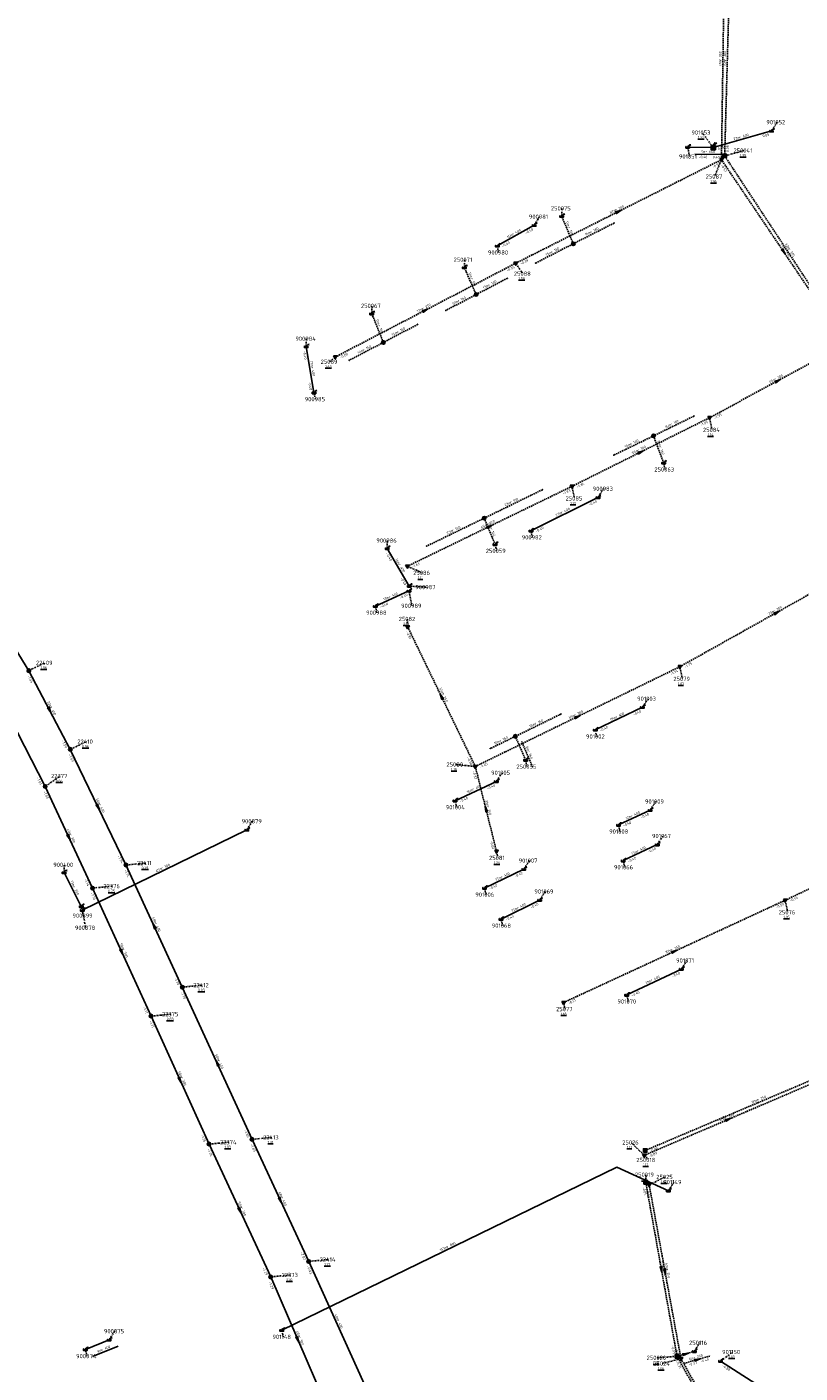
# Model space of a CAD drawing. Extents: x 188323 to 208361, y 565368 to 574910.
# Tile 195 of 256: x 202207 to 202481, y 570676 to 571155. Entities that reach past the tile are written whole.
import ezdxf

# ---------------------------------------------------------------- set-up
doc = ezdxf.new("R2010")
doc.units = 0
doc.linetypes.add('DASHDOT', pattern=[1, 0.5, -0.25, 0, -0.25])
doc.linetypes.add('DASHED', pattern=[0.75, 0.5, -0.25])
doc.layers.get('0').update_dxf_attribs({"linetype": 'CONTINUOUS'})
for name, color, linetype in [('RIO-AFM', 7, 'CONTINUOUS'), ('RIO-BOK', 7, 'CONTINUOUS'), ('RIO-DET', 7, 'CONTINUOUS'), ('RIO-KNP', 7, 'CONTINUOUS'), ('RIO-KNR', 7, 'CONTINUOUS'), ('RIO-LAG', 7, 'CONTINUOUS'), ('RIO-LAG_0B', 7, 'CONTINUOUS'), ('RIO-LAG_1B', 7, 'DASHED'), ('RIO-LAG_2B', 7, 'DASHED'), ('RIO-LEN', 7, 'CONTINUOUS'), ('RIO-MVD', 1, 'CONTINUOUS'), ('RIO-VRB', 6, 'DASHDOT'), ('RIO-VRH', 7, 'CONTINUOUS')]:
    doc.layers.add(name, color=color, linetype=linetype)
doc.styles.add('RIO-TXT', font='isocp.shx')

# ---------------------------------------------------------------- blocks, each defined once
blk = doc.blocks.new('L_VHR')
blk.add_lwpolyline([(-0.5, 0), (0.5, 0), (-0.5, 0.15), (-0.5, -0.15), (0.5, 0)])
blk = doc.blocks.new('K_IPG')
blk.add_circle((0, 0), 0.5)
for points in [[(0, 0), (-0.5, 0), (-0.433013, 0.25)], [(0, 0), (-0.433013, -0.25), (-0.5, 0)], [(0, 0), (-0.433013, 0.25), (-0.25, 0.433013)], [(0, 0), (-0.25, -0.433013), (-0.433013, -0.25)], [(0, 0), (-0.25, 0.433013), (0, 0.5)], [(0, 0), (0, -0.5), (-0.25, -0.433013)], [(0, 0), (0, 0.5), (0.25, 0.433013)], [(0, 0), (0.25, 0.433013), (0.433013, 0.25)], [(0, 0), (0.433013, 0.25), (0.5, 0)], [(0, 0), (0.5, 0), (0.433013, -0.25)], [(0, 0), (0.433013, -0.25), (0.25, -0.433013)], [(0, 0), (0.25, -0.433013), (0, -0.5)]]:
    blk.add_solid(points)
at = {"style": 'RIO-TXT', "flags": 1}
blk.add_attdef('KNOOPNAAM', (2, 2), '', height=1, dxfattribs=at)
blk = doc.blocks.new('K_IPR')
blk.add_lwpolyline([(-0.5, -0.5), (0.5, -0.5), (0.5, 0.5), (-0.5, 0.5)], close=True)
blk.add_solid([(-0.5, 0.5), (0.5, 0.5), (-0.5, -0.5), (0.5, -0.5)])
at = {"style": 'RIO-TXT', "flags": 1}
blk.add_attdef('KNOOPNAAM', (2, 2), '', height=1, dxfattribs=at)
blk = doc.blocks.new('K_FIC')
blk.add_circle((0, 0), 0.0625)
at = {"style": 'RIO-TXT', "flags": 1}
blk.add_attdef('KNOOPNAAM', (2, 2), '', height=1, dxfattribs=at)
blk = doc.blocks.new('K_TEE')
for p, q in [((-0.15, 0.25), (0.15, 0.25)), ((0, -0.25), (0, 0.25))]:
    blk.add_line(p, q)
blk.add_circle((0, 0), 0.5)
at = {"style": 'RIO-TXT', "flags": 1}
blk.add_attdef('KNOOPNAAM', (2, 2), '', height=1, dxfattribs=at)
blk = doc.blocks.new('K_UTB')
blk.add_lwpolyline([(0.5, 0.15), (0.5, -0.3), (-0.5, -0.3), (-0.5, 0.15), (-0.45, 0.15), (-0.45, -0.25), (0, -0.25), (0.45, -0.25), (0.45, 0.15)], close=True)
blk.add_lwpolyline([(0.85, 0.6), (0.55, 0.65), (0.614828, 0.459583), (0.850842, 0.598937)])
blk.add_arc((0.85, -0.25), 0.85, 90, 180)
at = {"style": 'RIO-TXT', "flags": 1}
blk.add_attdef('KNOOPNAAM', (2, 2), '', height=1, dxfattribs=at)
blk = doc.blocks.new('K_IPD')
blk.add_lwpolyline([(-0.496027, 0.307994), (0.503973, 0.307994), (0.003973, -0.558031)], close=True)
blk.add_solid([(-0.496027, 0.307994), (0.503973, 0.307994), (0.003973, -0.558031)])
at = {"style": 'RIO-TXT', "flags": 1}
blk.add_attdef('KNOOPNAAM', (2, 2), '', height=1, dxfattribs=at)
blk = doc.blocks.new('K_OVL')
for points in [[(0.6, 0.6), (-0.6, 0.6), (-0.6, -0.6), (0.6, -0.6)], [(1, 1.25), (0.474823, 0.983111), (0.413034, 1.369554)]]:
    blk.add_lwpolyline(points, close=True)
blk.add_arc((0.81571, 0.439293), 0.83139, 77.193131, 168.854604)
blk.add_solid([(-0.6, 0.6), (0.6, 0.6), (-0.6, -0.6), (0.6, -0.6)])
at = {"style": 'RIO-TXT', "flags": 1}
blk.add_attdef('KNOOPNAAM', (2, 2), '', height=1, dxfattribs=at)
blk = doc.blocks.new('289_02______250020____250116_')
at = {"layer": 'RIO-LAG_1B'}
blk.add_line((0, 0), (9.444, 2.691), dxfattribs=at)
at = {"layer": 'RIO-VRH', "xscale": 2, "yscale": 2, "zscale": 2, "rotation": 15.9068}
blk.add_blockref('L_VHR', (4.722, 1.3455), dxfattribs=at)
at = {"layer": 'RIO-AFM', "style": 'RIO-TXT'}
blk.add_text('r 250', height=0.9, rotation=15.9068, dxfattribs=at).set_placement((3.5459, 1.5305))
at = {"layer": 'RIO-BOK', "style": 'RIO-TXT'}
for s, p in [('-0.37', (1.7299, -0.9627)), ('-0.40', (5.8835, 0.2211))]:
    blk.add_text(s, height=0.9, rotation=15.9068, dxfattribs=at).set_placement(p)
at = {"layer": 'RIO-LEN', "style": 'RIO-TXT'}
blk.add_text('6m', height=0.9, rotation=15.9068, dxfattribs=at).set_placement((1.9879, 1.0865))
blk = doc.blocks.new('293_02______250055____250054_')
at = {"layer": 'RIO-LAG_1B'}
blk.add_line((0, 0), (-3.893, 9.016), dxfattribs=at)
at = {"layer": 'RIO-AFM', "style": 'RIO-TXT'}
blk.add_text('r 160', height=0.9, rotation=293.3363, dxfattribs=at).set_placement((-1.915, 5.6983))
at = {"layer": 'RIO-LEN', "style": 'RIO-TXT'}
blk.add_text('9m', height=0.9, rotation=293.3363, dxfattribs=at).set_placement((-2.5575, 7.1855))
blk = doc.blocks.new('1338_90______900874____900875_')
at = {"layer": 'RIO-LAG'}
blk.add_line((0, 0), (9.083, 3.734), dxfattribs=at)
at = {"layer": 'RIO-AFM', "style": 'RIO-TXT'}
blk.add_text('r 400', height=0.9, rotation=22.3471, dxfattribs=at).set_placement((3.3522, 1.9188))
at = {"layer": 'RIO-LEN', "style": 'RIO-TXT'}
blk.add_text('9m', height=0.9, rotation=22.3471, dxfattribs=at).set_placement((1.8539, 1.3028))
blk = doc.blocks.new('1348_90______901051____901053_')
at = {"layer": 'RIO-LAG'}
blk.add_line((0, 0), (9.819, -0.189), dxfattribs=at)
at = {"layer": 'RIO-AFM', "style": 'RIO-TXT'}
blk.add_text('r 600', height=0.9, rotation=358.8619, dxfattribs=at).set_placement((3.839, 0.4263))
at = {"layer": 'RIO-BOK', "style": 'RIO-TXT'}
for p in [(1.3726, -1.4267), (5.6918, -1.5097)]:
    blk.add_text('-0.40', height=0.9, rotation=358.8619, dxfattribs=at).set_placement(p)
at = {"layer": 'RIO-LEN', "style": 'RIO-TXT'}
blk.add_text('9m', height=0.9, rotation=358.8619, dxfattribs=at).set_placement((2.2193, 0.4574))

msp = doc.modelspace()

# ---------------------------------------------------------------- linework, layer by layer
at = {"layer": 'RIO-LAG'}
for p, q in [((202471.136, 571117.952), (202450.416, 571112)), ((202441.344, 571112.192), (202450.416, 571112)), ((202373.696, 571077.056), (202386.784, 571084.416)), ((202305.808, 571041.28), (202308.576, 571024.896)), ((202385.664, 570975.808), (202409.456, 570987.648)), ((202334.576, 570969.536), (202342.432, 570956.16)), ((202330.4, 570948.992), (202342.32, 570954.432)), ((202408.512, 570905.024), (202425.248, 570913.088)), ((202358.688, 570879.872), (202373.376, 570886.72)), ((202416.768, 570871.232), (202428.032, 570876.544)), ((202226.272, 570840.96), (202284.736, 570869.504)), ((202418.448, 570858.56), (202430.528, 570864.256)), ((202225.904, 570842.304), (202219.808, 570854.336)), ((202369.184, 570848.832), (202383.152, 570855.552)), ((202375.024, 570837.76), (202388.736, 570844.544)), ((202419.696, 570810.816), (202439.104, 570820.032)), ((202227.376, 570684.8), (202235.824, 570688.256)), ((202453.024, 570680.704), (202478.544, 570664.32))]:
    msp.add_line(p, q, dxfattribs=at)
msp.add_lwpolyline([(202297.136, 570691.648), (202416.192, 570749.632), (202434.496, 570741.248)], dxfattribs=at)
at = {"layer": 'RIO-LAG_0B'}
for p, q in [((202185.296, 570961.792), (202207.296, 570926.08)), ((202207.296, 570926.08), (202222, 570898.112)), ((202213.104, 570884.928), (202195.808, 570918.592)), ((202222, 570898.112), (202241.792, 570857.024)), ((202229.904, 570848.768), (202213.104, 570884.928)), ((202241.792, 570857.024), (202261.792, 570813.568)), ((202250.704, 570803.328), (202229.904, 570848.768)), ((202261.792, 570813.568), (202286.592, 570759.488)), ((202271.296, 570757.824), (202250.704, 570803.328)), ((202293.2, 570710.592), (202271.296, 570757.824)), ((202286.592, 570759.488), (202306.704, 570716.096)), ((202306.704, 570716.096), (202326.496, 570672.384)), ((202312.4, 570666.112), (202293.2, 570710.592))]:
    msp.add_line(p, q, dxfattribs=at)
at = {"layer": 'RIO-LAG_1B'}
for p, q in [((202454.48, 571109.056), (202456.416, 571178.496)), ((202499.504, 571040.768), (202454.48, 571109.056)), ((202400.704, 571077.824), (202396.592, 571087.616)), ((202400.704, 571077.824), (202415.216, 571085.184)), ((202387.344, 571070.976), (202400.704, 571077.824)), ((202366.192, 571059.776), (202362, 571069.376)), ((202377.264, 571065.536), (202366.192, 571059.776)), ((202366.192, 571059.776), (202355.456, 571054.144)), ((202333.248, 571042.752), (202329.104, 571052.992)), ((202345.392, 571049.152), (202333.248, 571042.752)), ((202333.248, 571042.752), (202321.088, 571036.416)), ((202443.584, 571016.576), (202429.2, 571009.536)), ((202429.2, 571009.536), (202415.072, 571002.688)), ((202429.2, 571009.536), (202432.8, 570999.936)), ((202389.728, 570990.4), (202369.056, 570980.288)), ((202369.056, 570980.288), (202348.64, 570970.368)), ((202369.056, 570980.288), (202372.912, 570971.008)), ((202396.304, 570910.656), (202380.128, 570902.72)), ((202380.128, 570902.72), (202371.232, 570898.432)), ((202383.776, 570894.336), (202380.128, 570902.72)), ((202508.208, 570790.272), (202426.224, 570755.52)), ((202426.448, 570744.192), (202437.552, 570682.368)), ((202437.552, 570682.368), (202443.696, 570684.16)), ((202437.552, 570682.368), (202453.216, 570654.336))]:
    msp.add_line(p, q, dxfattribs=at)
at = {"layer": 'RIO-LAG_2B'}
for p, q in [((202453.344, 571107.712), (202454.4, 571179.776)), ((202380.24, 571070.912), (202453.344, 571107.712)), ((202497.584, 571042.176), (202453.344, 571107.712)), ((202316.128, 571037.568), (202380.24, 571070.912)), ((202449.088, 571016), (202497.584, 571042.176)), ((202400.256, 570991.616), (202449.088, 571016)), ((202341.744, 570963.2), (202400.256, 570991.616)), ((202438.56, 570927.488), (202507.392, 570966.016)), ((202341.856, 570941.696), (202365.888, 570892.032)), ((202365.888, 570892.032), (202438.56, 570927.488)), ((202365.888, 570892.032), (202373.44, 570861.888)), ((202475.984, 570844.48), (202548.864, 570879.168)), ((202397.248, 570808.128), (202475.984, 570844.48)), ((202485.616, 570779.392), (202425.92, 570753.792)), ((202427.664, 570743.36), (202438.944, 570681.536)), ((202438.944, 570681.536), (202453.376, 570655.872))]:
    msp.add_line(p, q, dxfattribs=at)
at = {"layer": 'RIO-VRB'}
for p, q in [((202471.14, 571117.98), (202473.1164, 571121.0358)), ((202450.41, 571111.99), (202446.504, 571117.3428)), ((202441.35, 571112.17), (202442.0571, 571108.8568)), ((202454.48, 571109.03), (202461.4475, 571110.9587)), ((202453.34, 571107.69), (202450.9231, 571101.7406)), ((202386.79, 571084.4), (202388.7664, 571087.4558)), ((202396.59, 571087.63), (202396.5897, 571090.405)), ((202373.69, 571077.03), (202374.2235, 571074.7016)), ((202362, 571069.38), (202361.9997, 571072.155)), ((202380.24, 571070.91), (202382.777, 571067.2147)), ((202329.11, 571053), (202329.1097, 571055.775)), ((202305.81, 571041.31), (202305.8097, 571044.085)), ((202316.12, 571037.54), (202314.1444, 571035.8836)), ((202308.58, 571024.92), (202309.1135, 571022.5916)), ((202449.09, 571015.98), (202449.9706, 571011.682)), ((202432.8, 570999.94), (202433.3335, 570997.6116)), ((202400.26, 570991.6), (202401.1406, 570987.302)), ((202409.46, 570987.68), (202411.4364, 570990.7358)), ((202334.57, 570969.55), (202334.5697, 570972.325)), ((202385.66, 570975.8), (202386.1935, 570973.4716)), ((202372.91, 570971), (202373.4435, 570968.6716)), ((202341.75, 570963.21), (202347.0109, 570960.8722)), ((202342.32, 570954.43), (202343.3741, 570949.1471)), ((202342.44, 570956.14), (202348.4227, 570955.785)), ((202330.4, 570949.01), (202330.9335, 570946.6816)), ((202341.85, 570941.7), (202341.8497, 570944.475)), ((202207.3, 570926.1), (202213.0086, 570928.878)), ((202438.56, 570927.47), (202439.4406, 570923.172)), ((202425.25, 570913.06), (202427.2264, 570916.1158)), ((202408.52, 570905), (202409.0535, 570902.6716)), ((202222, 570898.1), (202227.7086, 570900.878)), ((202365.89, 570892.04), (202358.815, 570892.7378)), ((202383.77, 570894.31), (202384.3035, 570891.9816)), ((202213.1, 570884.9), (202218.3609, 570888.6378)), ((202373.37, 570886.74), (202375.3464, 570889.7958)), ((202358.69, 570879.88), (202359.2235, 570877.5516)), ((202428.03, 570876.52), (202430.0064, 570879.5758)), ((202284.73, 570869.5), (202286.7064, 570872.5558)), ((202416.76, 570871.24), (202417.2935, 570868.9116)), ((202430.52, 570864.26), (202432.4964, 570867.3158)), ((202373.44, 570861.88), (202373.9735, 570859.5516)), ((202219.8, 570854.31), (202219.7997, 570857.085)), ((202241.8, 570857), (202248.875, 570857.7)), ((202383.15, 570855.52), (202385.1264, 570858.5758)), ((202418.45, 570858.54), (202418.9835, 570856.2116)), ((202229.9, 570848.8), (202236.975, 570849.5)), ((202369.19, 570848.81), (202369.7235, 570846.4816)), ((202388.73, 570844.52), (202390.7064, 570847.5758)), ((202225.91, 570842.31), (202226.6171, 570838.9968)), ((202475.99, 570844.5), (202476.8706, 570840.202)), ((202226.27, 570840.96), (202227.4976, 570834.6923)), ((202375.03, 570837.79), (202375.5635, 570835.4616)), ((202439.1, 570820.03), (202441.0764, 570823.0858)), ((202261.8, 570813.6), (202268.875, 570814.3)), ((202419.69, 570810.84), (202420.2235, 570808.5116)), ((202250.7, 570803.3), (202257.775, 570804)), ((202397.25, 570808.12), (202397.7835, 570805.7916)), ((202271.3, 570757.8), (202278.375, 570758.5)), ((202286.6, 570759.5), (202293.675, 570760.2)), ((202425.92, 570753.8), (202421.2653, 570758.4038)), ((202426.22, 570755.49), (202426.9271, 570752.1768)), ((202426.45, 570744.17), (202426.4497, 570746.945)), ((202427.67, 570743.37), (202433.3786, 570746.148)), ((202434.49, 570741.25), (202436.4664, 570744.3058)), ((202306.7, 570716.1), (202313.775, 570716.8)), ((202293.2, 570710.6), (202300.275, 570711.3)), ((202235.82, 570688.25), (202237.7964, 570691.3058)), ((202297.14, 570691.63), (202297.6735, 570689.3016)), ((202227.38, 570684.78), (202227.9135, 570682.4516)), ((202443.69, 570684.13), (202445.6664, 570687.1858)), ((202437.55, 570682.38), (202430.5829, 570681.8491)), ((202438.95, 570681.52), (202432.3025, 570679.7979)), ((202453.02, 570680.69), (202457.4149, 570683.9277))]:
    msp.add_line(p, q, dxfattribs=at)

# ---------------------------------------------------------------- block references
at = {"layer": 'RIO-DET'}
for name, p in [('1348_90______901051____901053_', (202443.856, 571109.696)), ('293_02______250055____250054_', (202386.272, 570891.84)), ('1338_90______900874____900875_', (202229.888, 570682.304)), ('289_02______250020____250116_', (202440.048, 570679.872))]:
    msp.add_blockref(name, p, dxfattribs=at)
at = {"layer": 'RIO-KNP', "xscale": 1.25, "yscale": 1.25, "zscale": 1.25}
for name, p in [('K_UTB', (202471.136, 571117.952)), ('K_UTB', (202441.344, 571112.192)), ('K_OVL', (202450.416, 571112)), ('K_IPD', (202453.344, 571107.712)), ('K_IPR', (202454.48, 571109.056)), ('K_UTB', (202396.592, 571087.616)), ('K_UTB', (202386.784, 571084.416)), ('K_FIC', (202415.216, 571085.184)), ('K_UTB', (202373.696, 571077.056)), ('K_TEE', (202400.704, 571077.824)), ('K_UTB', (202362, 571069.376)), ('K_IPD', (202380.24, 571070.912)), ('K_FIC', (202387.344, 571070.976)), ('K_FIC', (202377.264, 571065.536)), ('K_TEE', (202366.192, 571059.776)), ('K_UTB', (202329.104, 571052.992)), ('K_FIC', (202355.456, 571054.144)), ('K_FIC', (202345.392, 571049.152)), ('K_TEE', (202333.248, 571042.752)), ('K_UTB', (202305.808, 571041.28)), ('K_IPD', (202316.128, 571037.568)), ('K_FIC', (202321.088, 571036.416)), ('K_UTB', (202308.576, 571024.896)), ('K_FIC', (202443.584, 571016.576)), ('K_IPD', (202449.088, 571016)), ('K_TEE', (202429.2, 571009.536)), ('K_FIC', (202415.072, 571002.688)), ('K_UTB', (202432.8, 570999.936)), ('K_FIC', (202389.728, 570990.4)), ('K_IPD', (202400.256, 570991.616)), ('K_UTB', (202409.456, 570987.648)), ('K_TEE', (202369.056, 570980.288)), ('K_UTB', (202385.664, 570975.808)), ('K_UTB', (202372.912, 570971.008)), ('K_UTB', (202334.576, 570969.536)), ('K_FIC', (202348.64, 570970.368)), ('K_IPD', (202341.744, 570963.2)), ('K_UTB', (202342.432, 570956.16)), ('K_UTB', (202342.32, 570954.432)), ('K_UTB', (202330.4, 570948.992)), ('K_IPD', (202341.856, 570941.696)), ('K_IPG', (202207.296, 570926.08)), ('K_IPD', (202438.56, 570927.488)), ('K_UTB', (202425.248, 570913.088)), ('K_FIC', (202396.304, 570910.656)), ('K_UTB', (202408.512, 570905.024)), ('K_TEE', (202380.128, 570902.72)), ('K_IPG', (202222, 570898.112)), ('K_FIC', (202371.232, 570898.432)), ('K_UTB', (202383.776, 570894.336)), ('K_IPD', (202365.888, 570892.032)), ('K_IPG', (202213.104, 570884.928)), ('K_UTB', (202373.376, 570886.72)), ('K_UTB', (202358.688, 570879.872)), ('K_UTB', (202428.032, 570876.544)), ('K_UTB', (202416.768, 570871.232)), ('K_UTB', (202284.736, 570869.504)), ('K_IPD', (202373.44, 570861.888)), ('K_UTB', (202430.528, 570864.256)), ('K_IPG', (202241.792, 570857.024)), ('K_UTB', (202418.448, 570858.56)), ('K_UTB', (202219.808, 570854.336)), ('K_UTB', (202383.152, 570855.552)), ('K_IPG', (202229.904, 570848.768)), ('K_UTB', (202369.184, 570848.832)), ('K_UTB', (202225.904, 570842.304)), ('K_UTB', (202388.736, 570844.544)), ('K_IPD', (202475.984, 570844.48)), ('K_UTB', (202226.272, 570840.96)), ('K_UTB', (202375.024, 570837.76)), ('K_UTB', (202439.104, 570820.032)), ('K_IPG', (202261.792, 570813.568)), ('K_UTB', (202419.696, 570810.816)), ('K_IPG', (202250.704, 570803.328)), ('K_IPD', (202397.248, 570808.128)), ('K_IPG', (202271.296, 570757.824)), ('K_IPG', (202286.592, 570759.488)), ('K_IPR', (202426.224, 570755.52)), ('K_IPD', (202425.92, 570753.792)), ('K_IPR', (202426.448, 570744.192)), ('K_IPD', (202427.664, 570743.36)), ('K_UTB', (202434.496, 570741.248)), ('K_IPG', (202306.704, 570716.096)), ('K_IPG', (202293.2, 570710.592)), ('K_UTB', (202235.824, 570688.256)), ('K_UTB', (202297.136, 570691.648)), ('K_UTB', (202227.376, 570684.8)), ('K_UTB', (202443.696, 570684.16)), ('K_IPR', (202437.552, 570682.368)), ('K_IPD', (202438.944, 570681.536)), ('K_UTB', (202453.024, 570680.704))]:
    msp.add_blockref(name, p, dxfattribs=at)
at = {"layer": 'RIO-VRH', "xscale": 2, "yscale": 2, "zscale": 2}
for p, rotation in [((202416.79, 571089.3), 26.7064), ((202475.465, 571074.945), 304.0516), ((202348.18, 571054.225), 27.4911), ((202473.34, 571029.09), 28.3936), ((202424.675, 571003.79), 26.5295), ((202371.005, 570977.405), 25.8808), ((202472.98, 570946.735), 29.2329), ((202353.87, 570916.87), 475.8377), ((202214.65, 570912.1), 297.7057), ((202402.225, 570909.755), 25.9888), ((202231.9, 570877.55), 295.729), ((202369.665, 570876.96), 464.0618), ((202221.5, 570866.85), 294.9626), ((202251.8, 570835.3), 474.7482), ((202240.3, 570826.05), 294.5738), ((202436.62, 570826.31), 24.7957), ((202274.2, 570786.55), 474.6338), ((202261, 570780.55), 294.3651), ((202455.765, 570766.59), 383.1951), ((202296.65, 570737.8), 294.857), ((202282.25, 570734.2), 294.8971), ((202432, 570713.275), 280.1921), ((202433.31, 570712.445), 280.3439), ((202302.8, 570688.35), 293.345), ((202440.62, 570683.255), 15.9068)]:
    msp.add_blockref('L_VHR', p, dxfattribs=dict(at, rotation=rotation))

# ---------------------------------------------------------------- texts
at = {"layer": 'RIO-AFM', "style": 'RIO-TXT'}
for s, rotation, p in [('r 300', 89.1482, (202453.3581, 571142.9171)), ('r 300', 88.3999, (202454.9227, 571142.9739)), ('r 600', 376.1152, (202459.856, 571115.2465)), ('r 300', 26.7064, (202415.8416, 571089.3825)), ('r 400', 29.3589, (202379.2886, 571080.7534)), ('r 160', 292.7177, (202398.796, 571083.6617)), ('r 160', 26.9399, (202407.011, 571081.5786)), ('r 160', 27.0066, (202393.0711, 571074.4825)), ('r 300', 304.0516, (202475.4457, 571075.9104)), ('r 300', 303.4236, (202476.9822, 571075.8808)), ('r 160', 293.5205, (202364.2328, 571065.5086)), ('r 160', 387.6683, (202370.7782, 571062.7244)), ('r 160', 387.6193, (202359.8685, 571057.0102)), ('r 250', 27.4911, (202347.2304, 571054.2945)), ('r 160', 292.0008, (202331.3428, 571048.8149)), ('r 160', 387.7207, (202338.3682, 571046.009)), ('r 160', 387.4227, (202326.2185, 571039.6688)), ('r 400', 279.6008, (202307.5576, 571033.9982)), ('r 300', 28.3936, (202472.3894, 571029.1445)), ('r 160', 385.9379, (202435.4456, 571013.1592)), ('r 160', 385.9423, (202421.1905, 571006.224)), ('r 300', 26.5295, (202423.7266, 571003.8753)), ('r 160', 290.5239, (202431.1868, 571005.6853)), ('r 160', 385.9609, (202378.4395, 570985.4458)), ('r 400', 26.5238, (202396.6119, 570981.8256)), ('r 160', 385.9415, (202357.8946, 570975.4461)), ('r 250', 25.8808, (202370.0576, 570977.5011)), ('r 160', 292.5261, (202371.1339, 570976.5962)), ('r 400', 300.4136, (202338.5297, 570963.7994)), ('r 400', 24.4487, (202335.4156, 570951.8398)), ('r 300', 29.2329, (202472.029, 570946.7757)), ('r 250', 295.8377, (202353.9821, 570917.8249)), ('r 400', 297.7057, (202214.7244, 570913.0543)), ('r 300', 25.9888, (202401.2775, 570909.8493)), ('r 400', 25.7207, (202415.9382, 570909.1289)), ('r 160', 385.9784, (202387.2649, 570906.789)), ('r 160', 385.8369, (202374.7314, 570900.6941)), ('r 400', 25.0443, (202365.0842, 570883.4199)), ('r 400', 295.729, (202232.0112, 570878.5033)), ('r 250', 284.0618, (202369.9623, 570877.87)), ('r 400', 25.1006, (202421.4492, 570873.9891)), ('r 300', 294.9626, (202221.6223, 570867.801)), ('r 400', 25.3538, (202423.5386, 570861.5048)), ('r 300', 26.0189, (202254.5525, 570855.3239)), ('r 400', 25.6691, (202375.223, 570852.2646)), ('r 250', 296.9901, (202222.9361, 570849.261)), ('r 400', 26.1595, (202380.9323, 570841.2465)), ('r 400', 294.7482, (202251.9282, 570836.2515)), ('r 250', 24.7957, (202435.675, 570826.4242)), ('r 300', 294.5738, (202240.4316, 570827.0016)), ('r 400', 25.3335, (202428.4487, 570815.5402)), ('r 400', 294.6338, (202274.3335, 570787.5027)), ('r 300', 294.3651, (202261.1352, 570781.5007)), ('r 250', 382.9843, (202466.2626, 570773.0492)), ('r 250', 383.1951, (202454.8153, 570766.7488)), ('r 400', 294.857, (202296.7764, 570738.7517)), ('r 300', 294.8971, (202282.377, 570735.1522)), ('r 800', 25.9723, (202355.9602, 570720.8428)), ('r 250', 280.1921, (202432.3679, 570714.1644)), ('r 250', 280.3439, (202433.6756, 570713.3354)), ('r 400', 294.3814, (202316.7344, 570695.2006)), ('r 300', 293.345, (202302.9517, 570689.2981))]:
    msp.add_text(s, height=0.9, rotation=rotation, dxfattribs=at).set_placement(p)
at = {"layer": 'RIO-BOK', "style": 'RIO-TXT'}
for s, rotation, p in [('0.05', 376.1152, (202468.106, 571115.6579)), ('0.05', 376.1152, (202452.144, 571111.0347)), ('0.08', 88.3999, (202455.9183, 571110.3904)), ('-0.57', 26.7064, (202450.3062, 571104.5963)), ('-0.57', 304.0516, (202452.9649, 571105.7461)), ('-0.40', 29.3589, (202383.9022, 571081.169)), ('-0.40', 29.3589, (202375.5964, 571076.4962)), ('-0.39', 26.7064, (202382.1197, 571070.2885)), ('-0.39', 27.4911, (202377.2486, 571067.7749)), ('-0.40', 279.6008, (202304.6639, 571039.6958)), ('-0.08', 27.4911, (202318.008, 571036.9443)), ('-0.40', 279.6008, (202306.5242, 571028.7305)), ('-1.95', 26.5295, (202446.0461, 571012.8954)), ('-1.95', 28.3936, (202450.9872, 571015.4141)), ('-1.83', 25.8808, (202397.1814, 570988.5501)), ('-1.84', 26.5295, (202402.1377, 570990.9727)), ('-0.40', 26.5238, (202406.4164, 570984.5961)), ('-0.40', 26.5238, (202387.5377, 570975.1725)), ('-0.40', 300.4136, (202334.0723, 570967.6338)), ('-1.63', 25.8808, (202343.6205, 570962.5615)), ('-0.40', 300.4136, (202339.1636, 570958.9712)), ('-0.40', 24.4487, (202339.1666, 570951.4582)), ('-0.40', 24.4487, (202332.2537, 570948.315)), ('-0.81', 295.8377, (202341.201, 570939.8297)), ('-1.75', 29.2329, (202440.4652, 570926.932)), ('-1.55', 297.7057, (202206.7123, 570924.2095)), ('-1.74', 25.9888, (202435.4872, 570924.4144)), ('-0.40', 25.7207, (202422.1635, 570910.019)), ('-0.40', 25.7207, (202410.3887, 570904.3463)), ('-1.59', 297.7057, (202218.8703, 570901.0871)), ('-1.59', 295.729, (202221.3474, 570896.2309)), ('-0.50', 295.8377, (202362.8725, 570895.1345)), ('-0.87', 284.0618, (202364.8729, 570890.3415)), ('-1.65', 25.9888, (202367.7617, 570891.395)), ('-1.03', 297.1802, (202210.0014, 570887.9174)), ('-0.40', 25.0443, (202370.2474, 570883.7355)), ('-1.03', 294.9626, (202212.4225, 570883.0398)), ('-0.40', 25.0443, (202360.5508, 570879.2043)), ('-0.40', 25.1006, (202418.6215, 570870.5661)), ('-0.40', 25.1006, (202424.9105, 570873.5125)), ('-0.80', 284.0618, (202371.1029, 570865.5214)), ('-0.40', 25.3538, (202427.4136, 570861.2386)), ('-1.74', 295.729, (202238.783, 570860.0976)), ('-0.40', 25.3538, (202420.3145, 570857.8743)), ('-1.14', 294.9626, (202226.9213, 570851.9361)), ('-1.74', 294.7482, (202241.1155, 570855.1423)), ('-0.40', 25.6691, (202380.0602, 570852.4815)), ('-1.14', 294.5738, (202229.2099, 570846.9444)), ('-0.40', 25.6691, (202371.0581, 570848.1546)), ('-0.40', 26.1595, (202385.6664, 570841.4552)), ('-0.53', 24.7957, (202472.855, 570841.5093)), ('-0.54', 25.4287, (202477.8553, 570843.8368)), ('-0.40', 26.1595, (202376.9036, 570837.1506)), ('-0.40', 25.3335, (202435.9927, 570817.0098)), ('-1.70', 294.7482, (202258.8377, 570816.7492)), ('-1.70', 294.6338, (202261.1118, 570811.7437)), ('-0.21', 24.7957, (202399.1079, 570807.4362)), ('-0.40', 25.3335, (202421.5542, 570810.1737)), ('-1.17', 294.5738, (202247.7485, 570806.4591)), ('-1.17', 294.3651, (202250.0031, 570801.447)), ('-1.26', 294.3651, (202268.3603, 570760.9691)), ('-1.69', 294.6338, (202283.6509, 570762.6581)), ('-1.26', 294.8971, (202270.6204, 570755.9406)), ('-1.69', 294.857, (202285.9191, 570757.641)), ('-0.80', 382.9843, (202428.0558, 570754.749)), ('-0.89', 383.1951, (202427.7585, 570753.0657)), ('-0.05', 280.1921, (202425.3206, 570742.544)), ('-0.62', 280.3439, (202426.5449, 570741.741)), ('-2.02', 294.857, (202303.7318, 570719.2436)), ('-1.29', 294.8971, (202290.2322, 570713.7423)), ('-2.02', 294.3814, (202306.0037, 570714.2468)), ('-1.29', 293.345, (202292.4702, 570708.7597)), ('-0.37', 280.1921, (202435.4838, 570686.1739)), ('-0.89', 280.3439, (202436.8739, 570685.3085)), ('-0.31', 299.1785, (202437.0111, 570680.475)), ('-0.89', 327.3192, (202453.4434, 570678.7561))]:
    msp.add_text(s, height=0.9, rotation=rotation, dxfattribs=at).set_placement(p)
at = {"layer": 'RIO-KNR', "style": 'RIO-TXT'}
for s, p in [('901052', (202469.2914, 571120.2858)), ('901053', (202442.679, 571116.5928)), ('250041', (202457.6225, 571110.2087)), ('901051', (202438.2321, 571108.1068)), ('25087', (202447.7356, 571100.9906)), ('250075', (202392.7647, 571089.655)), ('900981', (202384.9414, 571086.7058)), ('250071', (202358.1747, 571071.405)), ('900980', (202370.3985, 571073.9516)), ('25088', (202379.5895, 571066.4647)), ('250067', (202325.2847, 571055.025)), ('900984', (202301.9847, 571043.335)), ('25089', (202310.9569, 571035.1336)), ('900985', (202305.2885, 571021.8416)), ('25084', (202446.7831, 571010.932)), ('250063', (202429.5085, 570996.8616)), ('900983', (202407.6114, 570989.9858)), ('25085', (202397.9531, 570986.552)), ('900986', (202330.7447, 570971.575)), ('900982', (202382.3685, 570972.7216)), ('250059', (202369.6185, 570967.9216)), ('25086', (202343.8234, 570960.1222)), ('900987', (202344.5977, 570955.035)), ('900988', (202327.1085, 570945.9316)), ('900989', (202339.5491, 570948.3971)), ('25082', (202338.6622, 570943.725)), ('22409', (202209.8211, 570928.128)), ('25079', (202436.2531, 570922.422)), ('901003', (202423.4014, 570915.3658)), ('22410', (202224.5211, 570900.128)), ('901002', (202405.2285, 570901.9216)), ('25080', (202355.6275, 570891.9878)), ('901005', (202371.5214, 570889.0458)), ('250055', (202380.4785, 570891.2316)), ('22377', (202215.1734, 570887.8878)), ('901004', (202355.3985, 570876.8016)), ('901009', (202426.1814, 570878.8258)), ('900879', (202282.8814, 570871.8058)), ('901008', (202413.4685, 570868.1616)), ('901067', (202428.6714, 570866.5658)), ('900400', (202215.9747, 570856.335)), ('22411', (202245.6875, 570856.95)), ('25081', (202370.786, 570858.8016)), ('901007', (202381.3014, 570857.8258)), ('901066', (202415.1585, 570855.4616)), ('22376', (202233.7875, 570848.75)), ('901006', (202365.8985, 570845.7316)), ('901069', (202386.8814, 570846.8258)), ('900399', (202222.7921, 570838.2468)), ('25076', (202473.6831, 570839.452)), ('900878', (202223.6726, 570833.9423)), ('901068', (202371.7385, 570834.7116)), ('901071', (202437.2514, 570822.3358)), ('22412', (202265.6875, 570813.55)), ('901070', (202416.3985, 570807.7616)), ('22375', (202254.5875, 570803.25)), ('25077', (202394.596, 570805.0416)), ('22413', (202290.4875, 570759.45)), ('22374', (202275.1875, 570757.75)), ('25026', (202418.0778, 570757.6538)), ('250018', (202423.1021, 570751.4268)), ('250019', (202422.6247, 570746.195)), ('25025', (202430.1911, 570745.398)), ('901149', (202432.6414, 570743.5558)), ('22414', (202310.5875, 570716.05)), ('22373', (202297.0875, 570710.55)), ('900875', (202233.9714, 570690.5558)), ('901148', (202293.8485, 570688.5516)), ('250116', (202441.8414, 570686.4358)), ('901150', (202453.5899, 570683.1777)), ('900874', (202224.0885, 570681.7016)), ('250020', (202426.7579, 570681.0991)), ('25024', (202429.115, 570679.0479))]:
    msp.add_text(s, height=1.5, dxfattribs=at).set_placement(p)
at = {"layer": 'RIO-LEN', "style": 'RIO-TXT'}
for s, rotation, p in [('72m', 89.1482, (202453.3264, 571140.7574)), ('70m', 88.3999, (202454.8627, 571140.8147)), ('22m', 376.1152, (202457.7813, 571114.6456)), ('82m', 26.7064, (202413.9121, 571088.4117)), ('15m', 29.3589, (202377.4061, 571079.6943)), ('11m', 292.7177, (202397.9608, 571085.6537)), ('16m', 26.9399, (202405.0855, 571080.5999)), ('79m', 304.0516, (202474.2353, 571077.6994)), ('82m', 303.4236, (202475.7915, 571077.6829)), ('15m', 27.0066, (202391.1467, 571073.5016)), ('11m', 293.5205, (202363.3698, 571067.4887)), ('13m', 387.6683, (202368.8659, 571061.7201)), ('12m', 387.6193, (202357.9553, 571056.0075)), ('72m', 27.4911, (202345.3144, 571053.2973)), ('11m', 292.0008, (202330.5326, 571050.8172)), ('14m', 387.7207, (202336.4568, 571045.0029)), ('14m', 387.4227, (202324.3018, 571038.6728)), ('17m', 279.6008, (202307.1963, 571036.1278)), ('55m', 28.3936, (202470.4893, 571028.1172)), ('16m', 385.9379, (202433.5038, 571012.2131)), ('16m', 385.9423, (202419.2487, 571005.2778)), ('10m', 290.5239, (202430.4285, 571007.7078)), ('55m', 26.5295, (202421.7941, 571002.9105)), ('23m', 385.9609, (202376.4981, 570984.4989)), ('27m', 26.5238, (202394.6793, 570980.8609)), ('23m', 385.9415, (202355.9528, 570974.4998)), ('65m', 25.8808, (202368.1143, 570976.5581)), ('10m', 292.5261, (202370.3054, 570978.591)), ('16m', 300.4136, (202337.4353, 570965.6616)), ('13m', 24.4487, (202333.4493, 570950.9458)), ('79m', 29.2329, (202470.1441, 570945.7207)), ('55m', 295.8377, (202353.0397, 570919.7685)), ('32m', 297.7057, (202213.7192, 570914.9661)), ('81m', 25.9888, (202399.336, 570908.9027)), ('19m', 25.7207, (202413.9922, 570908.1914)), ('18m', 385.9784, (202385.3238, 570905.8415)), ('10m', 385.8369, (202372.788, 570899.7514)), ('46m', 295.729, (202231.0725, 570880.4487)), ('16m', 25.0443, (202363.1273, 570882.5055)), ('31m', 284.0618, (202369.4364, 570879.965)), ('12m', 25.1006, (202419.4932, 570873.0727)), ('40m', 294.9626, (202220.7097, 570869.7587)), ('13m', 25.3538, (202421.5867, 570860.5798)), ('65m', 26.0189, (202252.6115, 570854.3763)), ('15m', 25.6691, (202373.2762, 570851.3288)), ('13m', 296.9901, (202221.9548, 570851.1853)), ('48m', 294.7482, (202251.0229, 570838.2127)), ('15m', 26.1595, (202378.9935, 570840.2941)), ('50m', 294.5738, (202239.5323, 570828.9655)), ('87m', 24.7957, (202433.7142, 570825.5182)), ('21m', 25.3335, (202426.4965, 570814.6159)), ('60m', 294.6338, (202273.4321, 570789.4657)), ('50m', 294.3651, (202260.2431, 570783.4678)), ('89m', 382.9843, (202464.2747, 570772.2045)), ('65m', 383.1951, (202452.8305, 570765.8967)), ('52m', 294.8971, (202281.4666, 570737.111)), ('48m', 294.857, (202295.8674, 570740.7112)), ('153m', 25.9723, (202353.5329, 570719.6603)), ('63m', 280.1921, (202431.9847, 570716.2901)), ('63m', 280.3439, (202433.2867, 570715.4601)), ('48m', 294.3814, (202315.8417, 570697.1675)), ('48m', 293.345, (202302.0947, 570691.2808))]:
    msp.add_text(s, height=0.9, rotation=rotation, dxfattribs=at).set_placement(p)
at = {"layer": 'RIO-MVD', "style": 'RIO-TXT'}
for s, p in [('%%U1.32', (202444.974, 571115.1928)), ('%%U1.35', (202459.9175, 571108.8087)), ('%%U1.36', (202449.3931, 571099.5906)), ('%%U1.58', (202381.247, 571065.0647)), ('%%U1.63', (202312.6144, 571033.7336)), ('%%U1.14', (202448.4406, 571009.532)), ('%%U1.17', (202399.6106, 570985.152)), ('%%U1.11', (202345.4809, 570958.7222)), ('%%U1.10', (202340.3197, 570942.325)), ('%%U1.06', (202211.4786, 570926.728)), ('%%U1.01', (202437.9106, 570921.022)), ('%%U0.96', (202226.1786, 570898.728)), ('%%U1.18', (202357.285, 570890.5878)), ('%%U0.66', (202216.8309, 570886.4878)), ('%%U0.79', (202247.345, 570855.55)), ('%%U1.06', (202372.4435, 570857.4016)), ('%%U0.75', (202235.445, 570847.35)), ('%%U1.05', (202475.3406, 570838.052)), ('%%U0.93', (202267.345, 570812.15)), ('%%U1.18', (202396.2535, 570803.6416)), ('%%U0.83', (202256.245, 570801.85)), ('%%U1.03', (202276.845, 570756.35)), ('%%U1.01', (202292.145, 570758.05)), ('%%U1.11', (202419.7353, 570756.2538)), ('%%U1.12', (202425.3971, 570750.0268)), ('%%U1.05', (202424.9197, 570744.795)), ('%%U1.02', (202431.8486, 570743.998)), ('%%U1.23', (202312.245, 570714.65)), ('%%U1.20', (202298.745, 570709.15)), ('%%U1.09', (202429.0529, 570679.6991)), ('%%U1.03', (202455.8849, 570681.7777)), ('%%U1.06', (202430.7725, 570677.6479))]:
    msp.add_text(s, height=0.9, dxfattribs=at).set_placement(p)

doc.saveas('drawing.dxf')
